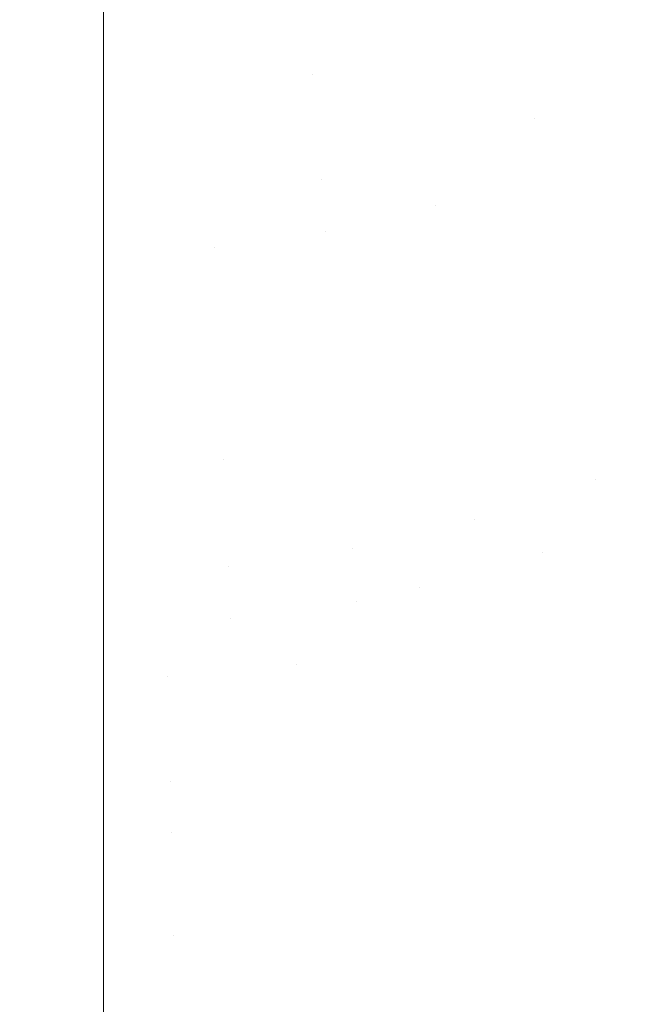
# Model space of a CAD drawing. Header units: centimetres. Extents: x -17.1 to 18.2, y 3.4 to 5.2.
# Tile 226 of 256: x 6.2224 to 6.2499, y 3.7491 to 3.7922. Entities that reach past the tile are written whole.
import ezdxf

# ---------------------------------------------------------------- set-up
doc = ezdxf.new("R2010")
doc.units = ezdxf.units.CM
doc.header["$LTSCALE"] = 2.54
doc.layers.add('Lucido design-1', color=7, linetype='Continuous')

# ---------------------------------------------------------------- blocks, each defined once
blk = doc.blocks.new('Gruppo-4-1')
at = {"color": 7, "linetype": 'Continuous', "lineweight": 9}
blk.add_3dface([(-17.020308, 5.100212, -1872.215514), (-17.020308, 3.500212, -1872.215514), (18.147234, 3.500212, -1872.215514), (18.147234, 5.100212, -1872.215514)], dxfattribs=at)
for points, invisible_edges in [([(18.147234, 5.100212, -1873.015514), (6.24222, 3.601209, -1873.015514), (6.247738, 3.602007, -1873.015514)], 9), ([(6.24222, 3.601209, -1873.015514), (18.147234, 5.100212, -1873.015514), (18.147234, 3.500212, -1873.015514)], 9), ([(18.147234, 5.100212, -1873.015514), (6.247738, 3.602007, -1873.015514), (6.250767, 3.602575, -1873.015514)], 9), ([(6.24343, 3.796782, -1872.61574), (6.2438, 3.79458, -1872.615919), (6.23502, 3.792075, -1872.615919), (6.234833, 3.794329, -1872.61574)], 15), ([(6.25273, 3.796499, -1872.616151), (6.253281, 3.794357, -1872.616439), (6.244548, 3.790137, -1872.616439), (6.244173, 3.792364, -1872.616151)], 15), ([(6.226033, 3.79585, -1872.615609), (6.226033, 3.791496, -1872.615895), (-5.099108, 3.791496, -1872.615895), (-5.099108, 3.7935, -1872.615763)], 10), ([(6.234833, 3.794329, -1872.61574), (6.226033, 3.791496, -1872.615895), (6.226033, 3.79585, -1872.615609)], 9), ([(6.235209, 3.789807, -1872.616151), (6.23502, 3.792075, -1872.615919), (6.2438, 3.79458, -1872.615919), (6.244173, 3.792364, -1872.616151)], 15), ([(6.234833, 3.794329, -1872.61574), (6.23502, 3.792075, -1872.615919), (6.226033, 3.791496, -1872.615895)], 11), ([(6.244924, 3.787899, -1872.616783), (6.244548, 3.790137, -1872.616439), (6.253281, 3.794357, -1872.616439), (6.253835, 3.792204, -1872.616783)], 15), ([(6.244173, 3.792364, -1872.616151), (6.244548, 3.790137, -1872.616439), (6.235398, 3.787526, -1872.616439), (6.235209, 3.789807, -1872.616151)], 15), ([(6.226033, 3.791496, -1872.615895), (6.23502, 3.792075, -1872.615919), (6.235209, 3.789807, -1872.616151)], 11), ([(6.249913, 3.787649, -1872.617183), (6.244924, 3.787899, -1872.616783), (6.253835, 3.792204, -1872.616783)], 11), ([(6.226033, 3.791496, -1872.615895), (6.226033, 3.787159, -1872.61637), (-5.099108, 3.787159, -1872.61637), (-5.099108, 3.791227, -1872.615924)], 10), ([(-5.099108, 3.791227, -1872.615924), (-5.099108, 3.791496, -1872.615895), (6.226033, 3.791496, -1872.615895)], 10), ([(6.235209, 3.789807, -1872.616151), (6.226033, 3.787159, -1872.61637), (6.226033, 3.791496, -1872.615895)], 9), ([(6.235209, 3.789807, -1872.616151), (6.235398, 3.787526, -1872.616439), (6.226033, 3.787159, -1872.61637)], 11), ([(6.235589, 3.785235, -1872.616783), (6.235398, 3.787526, -1872.616439), (6.244548, 3.790137, -1872.616439), (6.244924, 3.787899, -1872.616783)], 15), ([(6.240583, 3.784075, -1872.617183), (6.235589, 3.785235, -1872.616783), (6.244924, 3.787899, -1872.616783)], 11), ([(6.244924, 3.787899, -1872.616783), (6.245302, 3.785653, -1872.617183), (6.240583, 3.784075, -1872.617183)], 11), ([(6.249913, 3.787649, -1872.617183), (6.245302, 3.785653, -1872.617183), (6.244924, 3.787899, -1872.616783)], 11), ([(6.245681, 3.783399, -1872.617642), (6.245302, 3.785653, -1872.617183), (6.249913, 3.787649, -1872.617183), (6.250382, 3.785436, -1872.617642)], 15), ([(-5.099108, 3.784337, -1872.616804), (-5.099108, 3.787159, -1872.61637), (6.226033, 3.787159, -1872.61637), (6.226033, 3.784337, -1872.616804)], 10), ([(6.226033, 3.784337, -1872.616804), (6.226033, 3.787159, -1872.61637), (6.235398, 3.787526, -1872.616439), (6.235589, 3.785235, -1872.616783)], 14), ([(6.240869, 3.781791, -1872.617642), (6.240583, 3.784075, -1872.617183), (6.245302, 3.785653, -1872.617183), (6.245681, 3.783399, -1872.617642)], 15), ([(6.250382, 3.785436, -1872.617642), (6.250853, 3.783217, -1872.61816), (6.246061, 3.781142, -1872.61816), (6.245681, 3.783399, -1872.617642)], 15), ([(6.226033, 3.784337, -1872.616804), (6.235589, 3.785235, -1872.616783), (6.23578, 3.782936, -1872.617183)], 11), ([(6.240583, 3.784075, -1872.617183), (6.23578, 3.782936, -1872.617183), (6.235589, 3.785235, -1872.616783)], 11), ([(6.226033, 3.784337, -1872.616804), (6.226033, 3.782847, -1872.617033), (-5.099108, 3.782847, -1872.617033), (-5.099108, 3.784337, -1872.616804)], 10), ([(6.23578, 3.782936, -1872.617183), (6.226033, 3.782847, -1872.617033), (6.226033, 3.784337, -1872.616804)], 9), ([(6.235972, 3.780629, -1872.617642), (6.23578, 3.782936, -1872.617183), (6.240583, 3.784075, -1872.617183), (6.240869, 3.781791, -1872.617642)], 15), ([(6.245681, 3.783399, -1872.617642), (6.246061, 3.781142, -1872.61816), (6.241156, 3.779502, -1872.61816), (6.240869, 3.781791, -1872.617642)], 15), ([(-5.099108, 3.782019, -1872.617198), (-5.099108, 3.782847, -1872.617033), (6.226033, 3.782847, -1872.617033), (6.226033, 3.782019, -1872.617198)], 10), ([(6.226033, 3.782847, -1872.617033), (6.23578, 3.782936, -1872.617183), (6.230921, 3.782246, -1872.617183)], 11), ([(6.230921, 3.782246, -1872.617183), (6.226033, 3.782019, -1872.617198), (6.226033, 3.782847, -1872.617033)], 9), ([(6.231017, 3.779926, -1872.617642), (6.230921, 3.782246, -1872.617183), (6.23578, 3.782936, -1872.617183), (6.235972, 3.780629, -1872.617642)], 15), ([(6.246441, 3.778881, -1872.618737), (6.246061, 3.781142, -1872.61816), (6.250853, 3.783217, -1872.61816), (6.251324, 3.780996, -1872.618737)], 15), ([(6.226033, 3.782019, -1872.617198), (6.226033, 3.778568, -1872.617884), (-5.099108, 3.778568, -1872.617884), (-5.099108, 3.782019, -1872.617198)], 10), ([(6.226033, 3.778568, -1872.617884), (6.226033, 3.782019, -1872.617198), (6.230921, 3.782246, -1872.617183), (6.231017, 3.779926, -1872.617642)], 14), ([(6.240869, 3.781791, -1872.617642), (6.241156, 3.779502, -1872.61816), (6.236164, 3.778318, -1872.61816), (6.235972, 3.780629, -1872.617642)], 15), ([(6.241443, 3.77721, -1872.618737), (6.241156, 3.779502, -1872.61816), (6.246061, 3.781142, -1872.61816), (6.246441, 3.778881, -1872.618737)], 15), ([(6.251324, 3.780996, -1872.618737), (6.251795, 3.778774, -1872.619374), (6.246821, 3.77662, -1872.619374), (6.246441, 3.778881, -1872.618737)], 15), ([(6.235972, 3.780629, -1872.617642), (6.236164, 3.778318, -1872.61816), (6.231113, 3.777601, -1872.61816), (6.231017, 3.779926, -1872.617642)], 15), ([(6.231017, 3.779926, -1872.617642), (6.231113, 3.777601, -1872.61816), (6.226033, 3.778568, -1872.617884)], 11), ([(6.236356, 3.776003, -1872.618737), (6.236164, 3.778318, -1872.61816), (6.241156, 3.779502, -1872.61816), (6.241443, 3.77721, -1872.618737)], 15), ([(6.226033, 3.77433, -1872.618921), (-5.099108, 3.77433, -1872.618921), (-5.099108, 3.778568, -1872.617884), (6.226033, 3.778568, -1872.617884)], 5), ([(6.226033, 3.77433, -1872.618921), (6.226033, 3.778568, -1872.617884), (6.231113, 3.777601, -1872.61816), (6.23121, 3.775273, -1872.618737)], 14), ([(6.246441, 3.778881, -1872.618737), (6.246821, 3.77662, -1872.619374), (6.24173, 3.774918, -1872.619374), (6.241443, 3.77721, -1872.618737)], 15), ([(6.247201, 3.77436, -1872.620072), (6.246821, 3.77662, -1872.619374), (6.251795, 3.778774, -1872.619374), (6.252266, 3.776554, -1872.620072)], 15), ([(6.23121, 3.775273, -1872.618737), (6.231113, 3.777601, -1872.61816), (6.236164, 3.778318, -1872.61816), (6.236356, 3.776003, -1872.618737)], 15), ([(6.241443, 3.77721, -1872.618737), (6.24173, 3.774918, -1872.619374), (6.236548, 3.773689, -1872.619374), (6.236356, 3.776003, -1872.618737)], 15), ([(6.242017, 3.772627, -1872.620072), (6.24173, 3.774918, -1872.619374), (6.246821, 3.77662, -1872.619374), (6.247201, 3.77436, -1872.620072)], 15), ([(6.252266, 3.776554, -1872.620072), (6.252737, 3.774337, -1872.620832), (6.247581, 3.772104, -1872.620832), (6.247201, 3.77436, -1872.620072)], 15), ([(6.236356, 3.776003, -1872.618737), (6.236548, 3.773689, -1872.619374), (6.231306, 3.772945, -1872.619374), (6.23121, 3.775273, -1872.618737)], 15), ([(6.23121, 3.775273, -1872.618737), (6.231306, 3.772945, -1872.619374), (6.226033, 3.77433, -1872.618921)], 11), ([(6.236741, 3.771375, -1872.620072), (6.236548, 3.773689, -1872.619374), (6.24173, 3.774918, -1872.619374), (6.242017, 3.772627, -1872.620072)], 15), ([(6.226033, 3.770141, -1872.620142), (-5.099108, 3.770141, -1872.620142), (-5.099108, 3.77433, -1872.618921), (6.226033, 3.77433, -1872.618921)], 5), ([(6.226033, 3.770141, -1872.620142), (6.226033, 3.77433, -1872.618921), (6.231306, 3.772945, -1872.619374)], 10), ([(6.247201, 3.77436, -1872.620072), (6.247581, 3.772104, -1872.620832), (6.242303, 3.77034, -1872.620832), (6.242017, 3.772627, -1872.620072)], 15), ([(6.2506, 3.770932, -1872.621652), (6.247581, 3.772104, -1872.620832), (6.252737, 3.774337, -1872.620832)], 11), ([(6.231402, 3.770618, -1872.620072), (6.231306, 3.772945, -1872.619374), (6.236548, 3.773689, -1872.619374), (6.236741, 3.771375, -1872.620072)], 15), ([(6.231306, 3.772945, -1872.619374), (6.231402, 3.770618, -1872.620072), (6.226033, 3.770141, -1872.620142)], 11), ([(6.242017, 3.772627, -1872.620072), (6.242303, 3.77034, -1872.620832), (6.236933, 3.769066, -1872.620832), (6.236741, 3.771375, -1872.620072)], 15), ([(6.245288, 3.768896, -1872.621652), (6.242303, 3.77034, -1872.620832), (6.247581, 3.772104, -1872.620832)], 11), ([(6.247581, 3.772104, -1872.620832), (6.247959, 3.769854, -1872.621652), (6.245288, 3.768896, -1872.621652)], 11), ([(6.2506, 3.770932, -1872.621652), (6.247959, 3.769854, -1872.621652), (6.247581, 3.772104, -1872.620832)], 11), ([(6.236741, 3.771375, -1872.620072), (6.236933, 3.769066, -1872.620832), (6.231499, 3.768295, -1872.620832), (6.231402, 3.770618, -1872.620072)], 15), ([(6.251022, 3.768709, -1872.622535), (6.248336, 3.767612, -1872.622535), (6.247959, 3.769854, -1872.621652), (6.2506, 3.770932, -1872.621652)], 15), ([(6.226033, 3.770141, -1872.620142), (6.231402, 3.770618, -1872.620072), (6.231499, 3.768295, -1872.620832)], 11), ([(6.239867, 3.767347, -1872.621652), (6.236933, 3.769066, -1872.620832), (6.242303, 3.77034, -1872.620832)], 11), ([(6.242303, 3.77034, -1872.620832), (6.242589, 3.768059, -1872.621652), (6.239867, 3.767347, -1872.621652)], 11), ([(6.245288, 3.768896, -1872.621652), (6.242589, 3.768059, -1872.621652), (6.242303, 3.77034, -1872.620832)], 11), ([(6.226033, 3.76601, -1872.621545), (-5.099108, 3.76601, -1872.621545), (-5.099108, 3.770141, -1872.620142), (6.226033, 3.770141, -1872.620142)], 5), ([(6.231499, 3.768295, -1872.620832), (6.226033, 3.76601, -1872.621545), (6.226033, 3.770141, -1872.620142)], 9), ([(6.245288, 3.768896, -1872.621652), (6.247959, 3.769854, -1872.621652), (6.248336, 3.767612, -1872.622535), (6.245619, 3.766637, -1872.622535)], 15), ([(6.231595, 3.765978, -1872.621652), (6.231499, 3.768295, -1872.620832), (6.236933, 3.769066, -1872.620832), (6.237124, 3.766762, -1872.621652)], 15), ([(6.239867, 3.767347, -1872.621652), (6.237124, 3.766762, -1872.621652), (6.236933, 3.769066, -1872.620832)], 11), ([(6.245619, 3.766637, -1872.622535), (6.242874, 3.765786, -1872.622535), (6.242589, 3.768059, -1872.621652), (6.245288, 3.768896, -1872.621652)], 15), ([(6.251443, 3.766496, -1872.62348), (6.248712, 3.765381, -1872.62348), (6.248336, 3.767612, -1872.622535), (6.251022, 3.768709, -1872.622535)], 15), ([(6.226033, 3.765718, -1872.621658), (6.226033, 3.76601, -1872.621545), (6.231499, 3.768295, -1872.620832), (6.231595, 3.765978, -1872.621652)], 14), ([(6.239867, 3.767347, -1872.621652), (6.242589, 3.768059, -1872.621652), (6.242874, 3.765786, -1872.622535), (6.240104, 3.765062, -1872.622535)], 15), ([(6.240104, 3.765062, -1872.622535), (6.237315, 3.764467, -1872.622535), (6.237124, 3.766762, -1872.621652), (6.239867, 3.767347, -1872.621652)], 15), ([(6.245619, 3.766637, -1872.622535), (6.248336, 3.767612, -1872.622535), (6.248712, 3.765381, -1872.62348), (6.245949, 3.764389, -1872.62348)], 15), ([(6.234509, 3.764002, -1872.622535), (6.231595, 3.765978, -1872.621652), (6.237124, 3.766762, -1872.621652)], 11), ([(6.237124, 3.766762, -1872.621652), (6.237315, 3.764467, -1872.622535), (6.234509, 3.764002, -1872.622535)], 11), ([(6.245949, 3.764389, -1872.62348), (6.243157, 3.763524, -1872.62348), (6.242874, 3.765786, -1872.622535), (6.245619, 3.766637, -1872.622535)], 15), ([(6.251861, 3.764295, -1872.624487), (6.249085, 3.763162, -1872.624487), (6.248712, 3.765381, -1872.62348), (6.251443, 3.766496, -1872.62348)], 15), ([(-5.099108, 3.765718, -1872.621658), (-5.099108, 3.76601, -1872.621545), (6.226033, 3.76601, -1872.621545), (6.226033, 3.765718, -1872.621658)], 10), ([(-5.099108, 3.76341, -1872.622556), (-5.099108, 3.765718, -1872.621658), (6.226033, 3.765718, -1872.621658), (6.226033, 3.76341, -1872.622556)], 10), ([(6.228864, 3.763469, -1872.622535), (6.226033, 3.765718, -1872.621658), (6.231595, 3.765978, -1872.621652)], 11), ([(6.228864, 3.763469, -1872.622535), (6.226033, 3.76341, -1872.622556), (6.226033, 3.765718, -1872.621658)], 9), ([(6.231595, 3.765978, -1872.621652), (6.23169, 3.763669, -1872.622535), (6.228864, 3.763469, -1872.622535)], 11), ([(6.234509, 3.764002, -1872.622535), (6.23169, 3.763669, -1872.622535), (6.231595, 3.765978, -1872.621652)], 11), ([(6.240104, 3.765062, -1872.622535), (6.242874, 3.765786, -1872.622535), (6.243157, 3.763524, -1872.62348), (6.240341, 3.762788, -1872.62348)], 15), ([(6.245949, 3.764389, -1872.62348), (6.248712, 3.765381, -1872.62348), (6.249085, 3.763162, -1872.624487), (6.246276, 3.762154, -1872.624487)], 15), ([(6.240341, 3.762788, -1872.62348), (6.237505, 3.762183, -1872.62348), (6.237315, 3.764467, -1872.622535), (6.240104, 3.765062, -1872.622535)], 15), ([(6.234509, 3.764002, -1872.622535), (6.237315, 3.764467, -1872.622535), (6.237505, 3.762183, -1872.62348), (6.234651, 3.76171, -1872.62348)], 15), ([(6.246276, 3.762154, -1872.624487), (6.243439, 3.761275, -1872.624487), (6.243157, 3.763524, -1872.62348), (6.245949, 3.764389, -1872.62348)], 15), ([(6.252276, 3.76211, -1872.625555), (6.249455, 3.760959, -1872.625555), (6.249085, 3.763162, -1872.624487), (6.251861, 3.764295, -1872.624487)], 15), ([(6.234651, 3.76171, -1872.62348), (6.231786, 3.761372, -1872.62348), (6.23169, 3.763669, -1872.622535), (6.234509, 3.764002, -1872.622535)], 15), ([(6.226033, 3.76341, -1872.622556), (6.226033, 3.761944, -1872.623126), (-5.099108, 3.761944, -1872.623126), (-5.099108, 3.76341, -1872.622556)], 10), ([(6.228864, 3.763469, -1872.622535), (6.228911, 3.761168, -1872.62348), (6.226033, 3.761944, -1872.623126)], 11), ([(6.226033, 3.761944, -1872.623126), (6.226033, 3.76341, -1872.622556), (6.228864, 3.763469, -1872.622535)], 10), ([(6.228864, 3.763469, -1872.622535), (6.23169, 3.763669, -1872.622535), (6.231786, 3.761372, -1872.62348), (6.228911, 3.761168, -1872.62348)], 15), ([(6.240341, 3.762788, -1872.62348), (6.243157, 3.763524, -1872.62348), (6.243439, 3.761275, -1872.624487), (6.240577, 3.760527, -1872.624487)], 15), ([(6.246276, 3.762154, -1872.624487), (6.249085, 3.763162, -1872.624487), (6.249455, 3.760959, -1872.625555), (6.246602, 3.759935, -1872.625555)], 15), ([(6.240577, 3.760527, -1872.624487), (6.237693, 3.759912, -1872.624487), (6.237505, 3.762183, -1872.62348), (6.240341, 3.762788, -1872.62348)], 15), ([(6.234651, 3.76171, -1872.62348), (6.237505, 3.762183, -1872.62348), (6.237693, 3.759912, -1872.624487), (6.234793, 3.759431, -1872.624487)], 15), ([(6.246602, 3.759935, -1872.625555), (6.243719, 3.759041, -1872.625555), (6.243439, 3.761275, -1872.624487), (6.246276, 3.762154, -1872.624487)], 15), ([(6.252688, 3.759942, -1872.626686), (6.249823, 3.758773, -1872.626686), (6.249455, 3.760959, -1872.625555), (6.252276, 3.76211, -1872.625555)], 15), ([(6.226033, 3.75795, -1872.624883), (-5.099108, 3.75795, -1872.624883), (-5.099108, 3.761944, -1872.623126), (6.226033, 3.761944, -1872.623126)], 5), ([(6.228959, 3.75888, -1872.624487), (6.226033, 3.75795, -1872.624883), (6.226033, 3.761944, -1872.623126), (6.228911, 3.761168, -1872.62348)], 13), ([(6.234793, 3.759431, -1872.624487), (6.23188, 3.759087, -1872.624487), (6.231786, 3.761372, -1872.62348), (6.234651, 3.76171, -1872.62348)], 15), ([(6.228911, 3.761168, -1872.62348), (6.231786, 3.761372, -1872.62348), (6.23188, 3.759087, -1872.624487), (6.228959, 3.75888, -1872.624487)], 15), ([(6.240577, 3.760527, -1872.624487), (6.243439, 3.761275, -1872.624487), (6.243719, 3.759041, -1872.625555), (6.240811, 3.758281, -1872.625555)], 15), ([(6.246602, 3.759935, -1872.625555), (6.249455, 3.760959, -1872.625555), (6.249823, 3.758773, -1872.626686), (6.246925, 3.757733, -1872.626686)], 15), ([(6.240811, 3.758281, -1872.625555), (6.237881, 3.757656, -1872.625555), (6.237693, 3.759912, -1872.624487), (6.240577, 3.760527, -1872.624487)], 15), ([(6.234793, 3.759431, -1872.624487), (6.237693, 3.759912, -1872.624487), (6.237881, 3.757656, -1872.625555), (6.234934, 3.757168, -1872.625555)], 15), ([(6.246925, 3.757733, -1872.626686), (6.243996, 3.756825, -1872.626686), (6.243719, 3.759041, -1872.625555), (6.246602, 3.759935, -1872.625555)], 15), ([(6.250187, 3.756607, -1872.627877), (6.249823, 3.758773, -1872.626686), (6.252688, 3.759942, -1872.626686), (6.253096, 3.757794, -1872.627877)], 15), ([(6.234934, 3.757168, -1872.625555), (6.231974, 3.756818, -1872.625555), (6.23188, 3.759087, -1872.624487), (6.234793, 3.759431, -1872.624487)], 15), ([(6.229006, 3.756608, -1872.625555), (6.226033, 3.75795, -1872.624883), (6.228959, 3.75888, -1872.624487)], 11), ([(6.228959, 3.75888, -1872.624487), (6.23188, 3.759087, -1872.624487), (6.231974, 3.756818, -1872.625555), (6.229006, 3.756608, -1872.625555)], 15), ([(6.240811, 3.758281, -1872.625555), (6.243719, 3.759041, -1872.625555), (6.243996, 3.756825, -1872.626686), (6.241043, 3.756053, -1872.626686)], 15), ([(6.247245, 3.755551, -1872.627877), (6.246925, 3.757733, -1872.626686), (6.249823, 3.758773, -1872.626686), (6.250187, 3.756607, -1872.627877)], 15), ([(6.241043, 3.756053, -1872.626686), (6.238067, 3.755418, -1872.626686), (6.237881, 3.757656, -1872.625555), (6.240811, 3.758281, -1872.625555)], 15), ([(6.226033, 3.754037, -1872.626813), (-5.099108, 3.754037, -1872.626813), (-5.099108, 3.75795, -1872.624883), (6.226033, 3.75795, -1872.624883)], 5), ([(6.226033, 3.754037, -1872.626813), (6.226033, 3.75795, -1872.624883), (6.229006, 3.756608, -1872.625555)], 10), ([(6.234934, 3.757168, -1872.625555), (6.237881, 3.757656, -1872.625555), (6.238067, 3.755418, -1872.626686), (6.235074, 3.754922, -1872.626686)], 15), ([(6.244272, 3.75463, -1872.627877), (6.243996, 3.756825, -1872.626686), (6.246925, 3.757733, -1872.626686), (6.247245, 3.755551, -1872.627877)], 15), ([(6.235074, 3.754922, -1872.626686), (6.232068, 3.754567, -1872.626686), (6.231974, 3.756818, -1872.625555), (6.234934, 3.757168, -1872.625555)], 15), ([(6.229006, 3.756608, -1872.625555), (6.229052, 3.754354, -1872.626686), (6.226033, 3.754037, -1872.626813)], 11), ([(6.229006, 3.756608, -1872.625555), (6.231974, 3.756818, -1872.625555), (6.232068, 3.754567, -1872.626686), (6.229052, 3.754354, -1872.626686)], 15), ([(6.241272, 3.753845, -1872.627877), (6.241043, 3.756053, -1872.626686), (6.243996, 3.756825, -1872.626686), (6.244272, 3.75463, -1872.627877)], 15), ([(6.250187, 3.756607, -1872.627877), (6.250548, 3.754463, -1872.62913), (6.247561, 3.753391, -1872.62913), (6.247245, 3.755551, -1872.627877)], 15), ([(6.238251, 3.753201, -1872.627877), (6.238067, 3.755418, -1872.626686), (6.241043, 3.756053, -1872.626686), (6.241272, 3.753845, -1872.627877)], 15), ([(6.235212, 3.752697, -1872.627877), (6.235074, 3.754922, -1872.626686), (6.238067, 3.755418, -1872.626686), (6.238251, 3.753201, -1872.627877)], 15), ([(6.247245, 3.755551, -1872.627877), (6.247561, 3.753391, -1872.62913), (6.244544, 3.752456, -1872.62913), (6.244272, 3.75463, -1872.627877)], 15), ([(6.23216, 3.752337, -1872.627877), (6.232068, 3.754567, -1872.626686), (6.235074, 3.754922, -1872.626686), (6.235212, 3.752697, -1872.627877)], 15), ([(6.226033, 3.754037, -1872.626813), (6.229052, 3.754354, -1872.626686), (6.229099, 3.75212, -1872.627877)], 11), ([(6.229099, 3.75212, -1872.627877), (6.229052, 3.754354, -1872.626686), (6.232068, 3.754567, -1872.626686), (6.23216, 3.752337, -1872.627877)], 15), ([(6.244272, 3.75463, -1872.627877), (6.244544, 3.752456, -1872.62913), (6.2415, 3.75166, -1872.62913), (6.241272, 3.753845, -1872.627877)], 15), ([(6.247874, 3.751257, -1872.630442), (6.247561, 3.753391, -1872.62913), (6.250548, 3.754463, -1872.62913), (6.250904, 3.752344, -1872.630442)], 15), ([(6.226033, 3.750212, -1872.628911), (-5.099108, 3.750212, -1872.628911), (-5.099108, 3.754037, -1872.626813), (6.226033, 3.754037, -1872.626813)], 5), ([(6.229099, 3.75212, -1872.627877), (6.226033, 3.750212, -1872.628911), (6.226033, 3.754037, -1872.626813)], 9), ([(6.241272, 3.753845, -1872.627877), (6.2415, 3.75166, -1872.62913), (6.238434, 3.751006, -1872.62913), (6.238251, 3.753201, -1872.627877)], 15), ([(6.238251, 3.753201, -1872.627877), (6.238434, 3.751006, -1872.62913), (6.235349, 3.750495, -1872.62913), (6.235212, 3.752697, -1872.627877)], 15), ([(6.244813, 3.750308, -1872.630442), (6.244544, 3.752456, -1872.62913), (6.247561, 3.753391, -1872.62913), (6.247874, 3.751257, -1872.630442)], 15), ([(6.235212, 3.752697, -1872.627877), (6.235349, 3.750495, -1872.62913), (6.232251, 3.750129, -1872.62913), (6.23216, 3.752337, -1872.627877)], 15), ([(6.23216, 3.752337, -1872.627877), (6.232251, 3.750129, -1872.62913), (6.229144, 3.749909, -1872.62913), (6.229099, 3.75212, -1872.627877)], 15), ([(6.241725, 3.749501, -1872.630442), (6.2415, 3.75166, -1872.62913), (6.244544, 3.752456, -1872.62913), (6.244813, 3.750308, -1872.630442)], 15), ([(6.250904, 3.752344, -1872.630442), (6.251256, 3.750252, -1872.631814), (6.248183, 3.749149, -1872.631814), (6.247874, 3.751257, -1872.630442)], 15), ([(6.229099, 3.75212, -1872.627877), (6.229144, 3.749909, -1872.62913), (6.226033, 3.750212, -1872.628911)], 11), ([(6.238614, 3.748837, -1872.630442), (6.238434, 3.751006, -1872.62913), (6.2415, 3.75166, -1872.62913), (6.241725, 3.749501, -1872.630442)], 15), ([(6.235485, 3.748319, -1872.630442), (6.235349, 3.750495, -1872.62913), (6.238434, 3.751006, -1872.62913), (6.238614, 3.748837, -1872.630442)], 15), ([(6.247874, 3.751257, -1872.630442), (6.248183, 3.749149, -1872.631814), (6.245079, 3.748187, -1872.631814), (6.244813, 3.750308, -1872.630442)], 15), ([(6.232342, 3.747947, -1872.630442), (6.232251, 3.750129, -1872.62913), (6.235349, 3.750495, -1872.62913), (6.235485, 3.748319, -1872.630442)], 15), ([(6.226033, 3.746482, -1872.631175), (-5.099108, 3.746482, -1872.631175), (-5.099108, 3.750212, -1872.628911), (6.226033, 3.750212, -1872.628911)], 5), ([(6.226033, 3.746482, -1872.631175), (6.226033, 3.750212, -1872.628911), (6.229144, 3.749909, -1872.62913), (6.22919, 3.747724, -1872.630442)], 14), ([(6.22919, 3.747724, -1872.630442), (6.229144, 3.749909, -1872.62913), (6.232251, 3.750129, -1872.62913), (6.232342, 3.747947, -1872.630442)], 15), ([(6.244813, 3.750308, -1872.630442), (6.245079, 3.748187, -1872.631814), (6.241947, 3.747368, -1872.631814), (6.241725, 3.749501, -1872.630442)], 15), ([(6.248488, 3.747071, -1872.633245), (6.248183, 3.749149, -1872.631814), (6.251256, 3.750252, -1872.631814), (6.251603, 3.748189, -1872.633245)], 15), ([(6.241725, 3.749501, -1872.630442), (6.241947, 3.747368, -1872.631814), (6.238792, 3.746695, -1872.631814), (6.238614, 3.748837, -1872.630442)], 15), ([(6.245341, 3.746096, -1872.633245), (6.245079, 3.748187, -1872.631814), (6.248183, 3.749149, -1872.631814), (6.248488, 3.747071, -1872.633245)], 15)]:
    blk.add_3dface(points, dxfattribs=dict(at, invisible_edges=invisible_edges))
blk = doc.blocks.new('Gruppo-5-1')
at = {"color": 7}
blk.add_blockref('Gruppo-4-1', (0, 0), dxfattribs=at)

msp = doc.modelspace()

# ---------------------------------------------------------------- block references
at = {"layer": 'Lucido design-1', "color": 7}
msp.add_blockref('Gruppo-5-1', (0, 0), dxfattribs=at)

doc.saveas('drawing.dxf')
